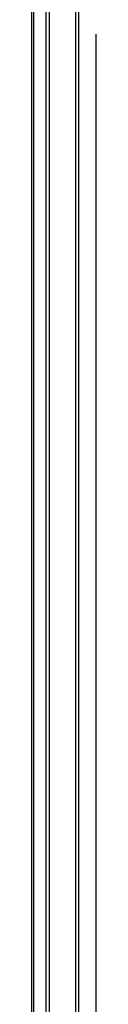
# Model space of a CAD drawing. Header units: inches. Extents: x 19 to 488, y 53 to 230.
# Tile 86 of 121: x 445.622 to 446.555, y 190.821 to 205.061. Entities that reach past the tile are written whole.
import ezdxf

# ---------------------------------------------------------------- set-up
doc = ezdxf.new("R2010")
doc.units = ezdxf.units.IN
doc.header["$MEASUREMENT"] = 0
doc.layers.add('Visible Edges(ANSI)', color=7, linetype='Continuous', lineweight=25)
doc.layers.add('Visible Tangent Edges(ANSI)', color=7, linetype='Continuous', lineweight=25)

msp = doc.modelspace()

# ---------------------------------------------------------------- linework, layer by layer
at = {"layer": 'Visible Edges(ANSI)'}
for p, q in [((445.622, 177.264), (445.622, 205.291)), ((445.831, 176.997), (445.831, 205.27)), ((445.879, 177.024), (445.879, 205.297)), ((446.555, 176.58), (446.555, 204.853))]:
    msp.add_line(p, q, dxfattribs=at)
at = {"layer": 'Visible Tangent Edges(ANSI)'}
for p, q in [((446.255, 205.593), (446.255, 177.628)), ((446.299, 205.51), (446.299, 177.71)), ((445.651, 177.148), (445.651, 205.326))]:
    msp.add_line(p, q, dxfattribs=at)

doc.saveas('drawing.dxf')
